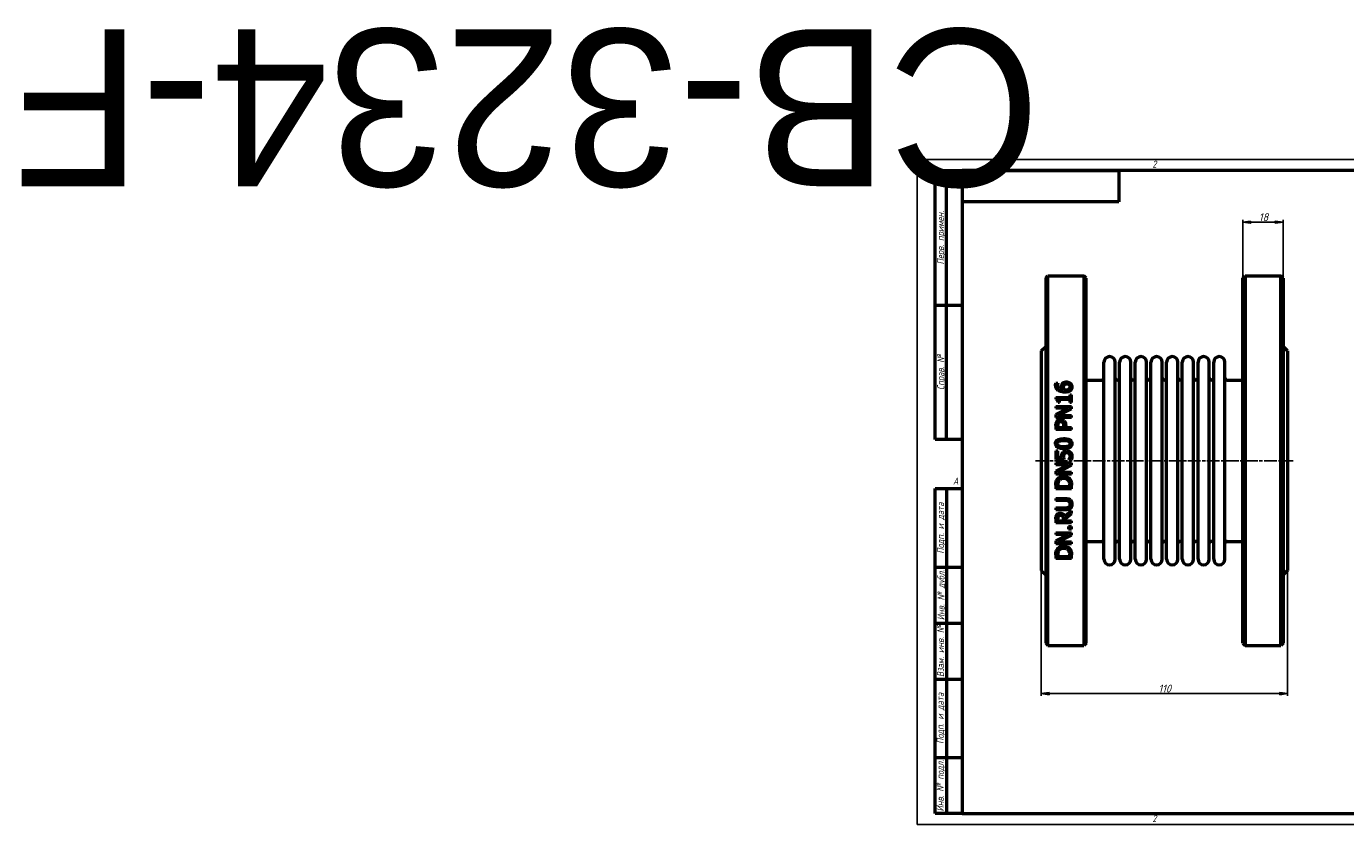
# Model space of a CAD drawing. Header units: millimetres. Extents: x -398 to 2682, y -69 to 356.
# Tile 1 of 4: x -398 to 191, y 0 to 356. Entities that reach past the tile are written whole.
import ezdxf
from ezdxf.enums import TextEntityAlignment as Align

# ---------------------------------------------------------------- set-up
doc = ezdxf.new("R2018")
doc.units = ezdxf.units.MM
doc.linetypes.add('CHAIN', pattern=[0.7087, 0.4724, -0.0591, 0.1181, -0.0591])
for name, color, linetype, lineweight in [('Видимый контур (ГОСТ)', 7, 'Continuous', 50), ('Кромка (ГОСТ)', 7, 'Continuous', 50), ('Обозначение (ГОСТ)', 7, 'Continuous', 25), ('Осевая линия (ГОСТ)', 7, 'Continuous', 25), ('Размер (ГОСТ)', 7, 'Continuous', 25), ('Эскизная геометрия (ГОСТ)', 7, 'Continuous', 50)]:
    doc.layers.add(name, color=color, linetype=linetype, lineweight=lineweight)
doc.styles.add('Альтернативный текст (ГОСТ)', font='arial.ttf', dxfattribs={"width": 0.8})
doc.styles.add('Обычный текст (ГОСТ)', font='GOST Common Italic.ttf')
doc.dimstyles.new('Обычный (ГОСТ)', dxfattribs={"dimtxt": 3.5, "dimasz": 3.5, "dimexe": 1, "dimexo": 0, "dimgap": 0.5, "dimtad": 1, "dimtxsty": 'Обычный текст (ГОСТ)', "dimblk": 'Filled-1', "dimcen": 0.09, "dimdle": 15, "dimclrd": 256, "dimclre": 256, "dimclrt": 256, "dimazin": 2, "dimtfac": 0.714286, "dimtdec": 3, "dimtmove": 0, "dimatfit": 3, "dimfxl": 1, "dimtolj": 1, "dimlwd": 25, "dimlwe": 25, "dimarcsym": 0})

# ---------------------------------------------------------------- blocks, each defined once
blk = doc.blocks.new('Рамки ГОСТ - Рамка')
at = {"layer": 'Кромка (ГОСТ)', "lineweight": 25}
for p, q in [((0, 0), (0, 297)), ((0, 297), (420, 297)), ((420, 297), (420, 0)), ((420, 0), (0, 0))]:
    blk.add_line(p, q, dxfattribs=at)
at = {"layer": 'Кромка (ГОСТ)'}
for p, q in [((210, 292), (210, 297)), ((415, 292), (20, 292)), ((20, 292), (20, 5)), ((415, 5), (415, 292)), ((20, 5), (415, 5)), ((210, 5), (210, 0))]:
    blk.add_line(p, q, dxfattribs=at)
at = {"layer": 'Кромка (ГОСТ)', "char_height": 3.17, "attachment_point": 1, "style": 'Альтернативный текст (ГОСТ)'}
for s, insert, width in [('\\fGOST Common|b0|i1;{\\H3.1700;2}', (105, 296.5), 5.2328), ('\\fGOST Common|b0|i1;{\\H3.1700;1}', (315.02, 296.44), 5.2327), ('\\fGOST Common|b0|i1;{\\H3.1700;A}', (16, 155), 5.1335), ('\\fGOST Common|b0|i1;{\\H3.1700;A}', (416, 148.5), 5.0704), ('\\fGOST Common|b0|i1;{\\H3.1700;2}', (104.99, 4.3), 5.2328), ('\\fGOST Common|b0|i1;{\\H3.1700;1}', (315, 4.14), 6.6287), ('\\fGOST Common|b0|i1;{\\H3.1700;Формат А3}', (370, 4.39), 25.2103)]:
    blk.add_mtext(s, dxfattribs=dict(at, insert=insert, width=width))
blk = doc.blocks.new('ГОСТ - Доп. графы 1')
at = {"layer": 'Эскизная геометрия (ГОСТ)'}
for p, q in [((-12, 0), (-12, 145)), ((-12, 145), (0, 145)), ((-7, 145), (-7, 0)), ((-12, 110), (-7, 110)), ((-7, 110), (0, 110)), ((-12, 85), (-7, 85)), ((-7, 85), (0, 85)), ((-12, 60), (-7, 60)), ((-7, 60), (0, 60)), ((-12, 25), (-7, 25)), ((-7, 25), (0, 25)), ((0, 0), (-12, 0))]:
    blk.add_line(p, q, dxfattribs=at)
at = {"layer": 'Обозначение (ГОСТ)', "char_height": 3.17, "attachment_point": 5, "rotation": 90, "style": 'Альтернативный текст (ГОСТ)'}
for s, insert, width in [('\\fGOST Common|b0|i1;{\\H3.1700;Подп. и дата}', (-9.37, 127.41), 34.7679), ('\\fGOST Common|b0|i1;{\\H3.1700;Инв. № дубл.}', (-8.95, 97.55), 24.8438), ('\\fGOST Common|b0|i1;{\\H3.1700;Взам. инв. №}', (-9.58, 72.53), 24.8669), ('\\fGOST Common|b0|i1;{\\H3.1700;Подп. и дата}', (-9.5, 42.47), 35.1486), ('\\fGOST Common|b0|i1;{\\H3.1700;Инв. № подл.}', (-9.5, 12.41), 24.9618)]:
    blk.add_mtext(s, dxfattribs=dict(at, insert=insert, width=width))
at = {"layer": 'Обозначение (ГОСТ)', "lineweight": 30, "flags": 17}
for tag, p in [('Подп._и_дата_2', (-3.53, 127.51)), ('Инв._номер_дубликата', (-3.41, 97.47)), ('Взамен_инв._номера', (-3.46, 72.53)), ('Подп._и_дата_1', (-3.42, 42.35)), ('ИНВЕНТАРНЫЙ_НОМЕР', (-3.33, 12.68))]:
    blk.add_attdef(tag, text='', height=3.17, rotation=90, dxfattribs=at).set_placement(p, align=Align.MIDDLE_CENTER)
blk = doc.blocks.new('ГОСТ - Доп. графы 2')
at = {"layer": 'Эскизная геометрия (ГОСТ)'}
for p, q in [((-12, 0), (-12, 120)), ((-12, 120), (0, 120)), ((-7, 0), (-7, 120)), ((-12, 60), (0, 60)), ((0, 0), (-12, 0))]:
    blk.add_line(p, q, dxfattribs=at)
at = {"layer": 'Обозначение (ГОСТ)', "char_height": 3.17, "attachment_point": 5, "rotation": 90, "style": 'Альтернативный текст (ГОСТ)'}
for s, insert, width in [('\\fGOST Common|b0|i1;{\\H3.1700;Перв. примен.}', (-9.19, 90.05), 60.0143), ('\\fGOST Common|b0|i1;{\\H3.1700;Справ. №}', (-9.1, 30), 59.9357)]:
    blk.add_mtext(s, dxfattribs=dict(at, insert=insert, width=width))
at = {"layer": 'Обозначение (ГОСТ)', "lineweight": 30, "flags": 17}
for tag, p in [('Первичная_применяемость', (-3.65, 90.03)), ('Справочный_номер', (-3.55, 30.02))]:
    blk.add_attdef(tag, text='', height=3.17, rotation=90, dxfattribs=at).set_placement(p, align=Align.MIDDLE_CENTER)
blk = doc.blocks.new('ГОСТ - Доп. графы 3')
at = {"layer": 'Эскизная геометрия (ГОСТ)'}
for p, q in [((0, 0), (70, 0)), ((70, 0), (70, -14)), ((70, -14), (0, -14))]:
    blk.add_line(p, q, dxfattribs=at)
at = {"layer": 'Обозначение (ГОСТ)', "lineweight": 30}
blk.add_attdef('ОБОЗНАЧЕНИЕ', text='', height=5, rotation=180, dxfattribs=at).set_placement((34.94, -6.97), align=Align.MIDDLE_CENTER)
blk = doc.blocks.new('Filled-1')
at = {"color": 0}
for p, q in [((0, 0), (-1, 0.14)), ((-1, 0.14), (-1, -0.14)), ((-1, 0), (0, 0)), ((-1, -0.14), (0, 0))]:
    blk.add_line(p, q, dxfattribs=at)
at = {"color": 0, "flags": 128}
blk.add_lwpolyline([(-1, -0.14), (0, 0), (-1, 0.14), (-1, -0.14)], dxfattribs=at)
at = {"color": 0}
blk.add_solid([(-1, -0.14), (0, 0), (-1, 0.14), (-1, -0.14)], dxfattribs=at)
blk = doc.blocks.new('*D9')
at = {"layer": 'Defpoints', "color": 0, "linetype": 'Continuous', "transparency": 16777216}
for p in [(55.35, 113.48), (165.35, 113.48), (165.35, 58.48)]:
    blk.add_point(p, dxfattribs=at)
at = {"layer": 'Размер (ГОСТ)', "linetype": 'Continuous', "lineweight": 25, "transparency": 16777216}
for p, q in [((55.35, 113.48), (55.35, 57.48)), ((165.35, 113.48), (165.35, 57.48)), ((58.85, 58.48), (161.85, 58.48))]:
    blk.add_line(p, q, dxfattribs=at)
at = {"layer": 'Размер (ГОСТ)', "linetype": 'Continuous', "lineweight": 25, "transparency": 16777216, "xscale": 3.5, "yscale": 3.5, "zscale": 3.5, "rotation": 180}
blk.add_blockref('Filled-1', (55.35, 58.48), dxfattribs=at)
at = {"layer": 'Размер (ГОСТ)', "linetype": 'Continuous', "lineweight": 25, "transparency": 16777216, "xscale": 3.5, "yscale": 3.5, "zscale": 3.5}
blk.add_blockref('Filled-1', (165.35, 58.48), dxfattribs=at)
at = {"layer": 'Размер (ГОСТ)', "linetype": 'Continuous', "lineweight": 25, "transparency": 16777216, "insert": (107.68, 62.48), "char_height": 3.5, "attachment_point": 1, "style": 'Обычный текст (ГОСТ)'}
blk.add_mtext('\\A1;110', dxfattribs=at)
blk = doc.blocks.new('*D14')
at = {"layer": 'Defpoints', "color": 0, "linetype": 'Continuous', "transparency": 16777216}
for p in [(163.35, 268.98), (145.35, 243.98), (163.35, 243.98)]:
    blk.add_point(p, dxfattribs=at)
at = {"layer": 'Размер (ГОСТ)', "linetype": 'Continuous', "lineweight": 25, "transparency": 16777216}
for p, q in [((145.35, 243.98), (145.35, 269.98)), ((148.85, 268.98), (159.85, 268.98)), ((163.35, 243.98), (163.35, 269.98))]:
    blk.add_line(p, q, dxfattribs=at)
at = {"layer": 'Размер (ГОСТ)', "linetype": 'Continuous', "lineweight": 25, "transparency": 16777216, "xscale": 3.5, "yscale": 3.5, "zscale": 3.5, "rotation": 180}
blk.add_blockref('Filled-1', (145.35, 268.98), dxfattribs=at)
at = {"layer": 'Размер (ГОСТ)', "linetype": 'Continuous', "lineweight": 25, "transparency": 16777216, "xscale": 3.5, "yscale": 3.5, "zscale": 3.5}
blk.add_blockref('Filled-1', (163.35, 268.98), dxfattribs=at)
at = {"layer": 'Размер (ГОСТ)', "linetype": 'Continuous', "lineweight": 25, "transparency": 16777216, "insert": (152.52, 272.98), "char_height": 3.5, "attachment_point": 1, "style": 'Обычный текст (ГОСТ)'}
blk.add_mtext('\\A1;18', dxfattribs=at)

msp = doc.modelspace()

# ---------------------------------------------------------------- linework, layer by layer
at = {"layer": 'Видимый контур (ГОСТ)'}
for p, q in [((57.349, 243.977), (58.349, 244.977)), ((57.349, 243.977), (57.349, 80.977)), ((58.349, 79.977), (58.349, 244.977)), ((58.349, 244.977), (74.349, 244.977)), ((74.349, 244.977), (74.349, 79.977)), ((75.349, 243.977), (74.349, 244.977)), ((75.349, 80.977), (75.349, 243.977)), ((145.349, 243.977), (146.349, 244.977)), ((145.349, 80.977), (145.349, 243.977)), ((146.349, 244.977), (162.349, 244.977)), ((146.349, 244.977), (146.349, 79.977)), ((162.349, 79.977), (162.349, 244.977)), ((163.349, 243.977), (162.349, 244.977)), ((163.349, 243.977), (163.349, 80.977)), ((55.349, 211.477), (57.349, 213.477)), ((165.349, 211.477), (163.349, 213.477)), ((55.349, 211.477), (55.349, 113.477)), ((83.349, 118.477), (83.349, 206.477)), ((88.349, 118.477), (88.349, 206.477)), ((90.349, 118.477), (90.349, 206.477)), ((95.349, 118.477), (95.349, 206.477)), ((97.349, 118.477), (97.349, 206.477)), ((102.349, 118.477), (102.349, 206.477)), ((104.349, 118.477), (104.349, 206.477)), ((109.349, 118.477), (109.349, 206.477)), ((111.349, 118.477), (111.349, 206.477)), ((116.349, 118.477), (116.349, 206.477)), ((118.349, 118.477), (118.349, 206.477)), ((123.349, 118.477), (123.349, 206.477)), ((125.349, 118.477), (125.349, 206.477)), ((130.349, 118.477), (130.349, 206.477)), ((132.349, 118.477), (132.349, 206.477)), ((137.349, 118.477), (137.349, 206.477)), ((165.349, 211.477), (165.349, 113.477)), ((61.867, 197.045), (62.769, 197.045)), ((62.769, 197.005), (62.769, 197.045)), ((75.349, 198.477), (82.349, 198.477)), ((138.349, 198.477), (145.349, 198.477)), ((61.878, 190.697), (61.878, 189.971)), ((61.878, 190.697), (68.186, 190.697)), ((63.495, 188.525), (62.854, 188.525)), ((63.495, 188.525), (63.495, 189.795)), ((68.186, 189.795), (63.495, 189.795)), ((68.186, 191.939), (68.186, 190.697)), ((68.186, 191.939), (68.901, 191.939)), ((68.186, 189.795), (68.186, 188.525)), ((68.901, 188.525), (68.186, 188.525)), ((68.901, 188.525), (68.901, 191.939)), ((61.901, 186.755), (68.901, 186.755)), ((61.901, 186.755), (61.901, 185.887)), ((67.443, 185.887), (61.901, 185.887)), ((67.443, 185.887), (61.901, 183.068)), ((61.901, 183.068), (61.901, 181.746)), ((62.865, 182.614), (68.901, 185.711)), ((62.865, 182.614), (68.901, 182.614)), ((68.901, 185.711), (68.901, 186.755)), ((68.901, 181.746), (68.901, 182.614)), ((68.901, 181.746), (61.901, 181.746)), ((61.901, 178.195), (61.901, 176.436)), ((62.707, 177.367), (62.707, 178.138)), ((62.707, 177.367), (65.498, 177.367)), ((65.498, 178.002), (65.498, 177.367)), ((66.292, 177.367), (66.292, 178.155)), ((66.292, 177.367), (68.901, 177.367)), ((68.901, 176.436), (68.901, 177.367)), ((68.901, 176.436), (61.901, 176.436)), ((61.901, 166.929), (61.901, 163.089)), ((61.901, 166.929), (62.724, 166.929)), ((62.724, 163.991), (62.724, 166.929)), ((65.509, 163.089), (61.901, 163.089)), ((61.901, 161.506), (68.901, 161.506)), ((61.901, 161.506), (61.901, 160.638)), ((67.443, 160.638), (61.901, 160.638)), ((67.443, 160.638), (61.901, 157.819)), ((62.724, 163.991), (64.59, 163.991)), ((62.865, 157.365), (68.901, 160.462)), ((67.659, 162.867), (67.659, 162.799)), ((68.652, 162.799), (67.659, 162.799)), ((68.901, 160.462), (68.901, 161.506)), ((61.901, 157.819), (61.901, 156.497)), ((68.901, 156.497), (61.901, 156.497)), ((62.865, 157.365), (68.901, 157.365)), ((68.901, 156.497), (68.901, 157.365)), ((61.901, 151.562), (61.901, 149.968)), ((68.901, 149.968), (61.901, 149.968)), ((62.707, 150.898), (62.707, 151.607)), ((62.707, 150.898), (68.096, 150.898)), ((68.096, 151.607), (68.096, 150.898)), ((68.901, 149.968), (68.901, 151.579)), ((61.901, 145.628), (61.901, 144.698)), ((61.901, 145.628), (66.269, 145.628)), ((66.292, 144.698), (61.901, 144.698)), ((61.901, 141.493), (66.269, 141.493)), ((61.901, 141.493), (61.901, 140.563)), ((66.269, 140.563), (61.901, 140.563)), ((61.901, 136.478), (61.901, 134.674)), ((62.707, 135.605), (62.707, 136.529)), ((62.707, 135.605), (65.339, 135.605)), ((65.339, 136.422), (65.339, 135.605)), ((68.901, 140.092), (65.855, 137.602)), ((66.116, 136.671), (68.901, 138.884)), ((66.116, 135.605), (66.116, 136.671)), ((66.116, 135.605), (68.901, 135.605)), ((68.901, 138.884), (68.901, 140.092)), ((68.901, 134.674), (68.901, 135.605)), ((68.901, 134.674), (61.901, 134.674)), ((61.901, 130.341), (61.901, 129.473)), ((61.901, 130.341), (68.901, 130.341)), ((67.562, 133.063), (67.562, 131.94)), ((67.562, 133.063), (68.901, 133.063)), ((68.901, 131.94), (67.562, 131.94)), ((68.901, 131.94), (68.901, 133.063)), ((68.901, 129.297), (68.901, 130.341)), ((67.443, 129.473), (61.901, 126.653)), ((67.443, 129.473), (61.901, 129.473)), ((61.901, 126.653), (61.901, 125.332)), ((68.901, 125.332), (61.901, 125.332)), ((62.865, 126.2), (68.901, 129.297)), ((62.865, 126.2), (68.901, 126.2)), ((68.901, 125.332), (68.901, 126.2)), ((75.349, 126.477), (82.349, 126.477)), ((138.349, 126.477), (145.349, 126.477)), ((61.901, 120.397), (61.901, 118.803)), ((68.901, 118.803), (61.901, 118.803)), ((62.707, 119.733), (62.707, 120.442)), ((62.707, 119.733), (68.096, 119.733)), ((68.096, 120.442), (68.096, 119.733)), ((68.901, 118.803), (68.901, 120.414)), ((55.349, 113.477), (57.349, 111.477)), ((165.349, 113.477), (163.349, 111.477)), ((57.349, 80.977), (58.349, 79.977)), ((58.349, 79.977), (74.349, 79.977)), ((75.349, 80.977), (74.349, 79.977)), ((145.349, 80.977), (146.349, 79.977)), ((146.349, 79.977), (162.349, 79.977)), ((163.349, 80.977), (162.349, 79.977))]:
    msp.add_line(p, q, dxfattribs=at)
for centre, radius, start, end in [((85.849, 206.477), 2.5, 0, 180), ((92.849, 206.477), 2.5, 0, 180), ((99.849, 206.477), 2.5, 0, 180), ((106.849, 206.477), 2.5, 0, 180), ((113.849, 206.477), 2.5, 0, 180), ((120.849, 206.477), 2.5, 0, 180), ((127.849, 206.477), 2.5, 0, 180), ((134.849, 206.477), 2.5, 0, 180), ((82.349, 199.477), 1, 270, 0), ((89.349, 199.477), 1, 180, 0), ((96.349, 199.477), 1, 180, 0), ((103.349, 199.477), 1, 180, 0), ((110.349, 199.477), 1, 180, 0), ((117.349, 199.477), 1, 180, 0), ((124.349, 199.477), 1, 180, 0), ((131.349, 199.477), 1, 180, 0), ((138.349, 199.477), 1, 180, 270), ((82.349, 125.477), 1, 0, 90), ((89.349, 125.477), 1, 0, 180), ((96.349, 125.477), 1, 0, 180), ((103.349, 125.477), 1, 0, 180), ((110.349, 125.477), 1, 0, 180), ((117.349, 125.477), 1, 0, 180), ((124.349, 125.477), 1, 0, 180), ((131.349, 125.477), 1, 0, 180), ((138.349, 125.477), 1, 90, 180), ((85.849, 118.477), 2.5, 180, 0), ((92.849, 118.477), 2.5, 180, 0), ((99.849, 118.477), 2.5, 180, 0), ((106.849, 118.477), 2.5, 180, 0), ((113.849, 118.477), 2.5, 180, 0), ((120.849, 118.477), 2.5, 180, 0), ((127.849, 118.477), 2.5, 180, 0), ((134.849, 118.477), 2.5, 180, 0)]:
    msp.add_arc(centre, radius, start, end, dxfattribs=at)
for points, knots in [([(61.771, 196.251), (61.771, 196.336), (61.773, 196.421), (61.783, 196.585), (61.79, 196.674), (61.815, 196.852), (61.836, 196.951), (61.867, 197.045)], [0, 0, 0, 0, 0.027960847, 0.027960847, 0.053965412, 0.053965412, 0.085034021, 0.085034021, 0.085034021, 0.085034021]), ([(62.899, 193.88), (62.639, 194.065), (62.424, 194.288), (62.131, 194.724), (62.008, 194.949), (61.812, 195.567), (61.771, 195.91), (61.771, 196.251)], [0, 0, 0, 0, 0.09864312, 0.09864312, 0.16669456, 0.16669456, 0.24421899, 0.24421899, 0.24421899, 0.24421899]), ([(62.769, 197.005), (62.727, 196.925), (62.694, 196.826), (62.61, 196.534), (62.582, 196.341), (62.582, 196.126)], [0, 0, 0, 0, 0.0292762, 0.0292762, 0.1001557, 0.1001557, 0.1001557, 0.1001557]), ([(62.582, 196.126), (62.582, 195.863), (62.622, 195.6), (62.812, 195.134), (62.943, 194.94), (63.257, 194.63), (63.469, 194.465), (64.15, 194.185), (64.539, 194.112), (64.919, 194.078)], [0, 0, 0, 0, 0.08649162, 0.08649162, 0.16261061, 0.16261061, 0.2247219, 0.2247219, 0.29003513, 0.29003513, 0.29003513, 0.29003513]), ([(64.431, 195.536), (64.431, 195.667), (64.437, 195.8), (64.461, 195.996), (64.471, 196.062), (64.513, 196.271), (64.552, 196.386), (64.672, 196.64), (64.755, 196.77), (64.845, 196.892)], [0, 0, 0, 0, 0.04303303, 0.04303303, 0.06463435, 0.06463435, 0.11288817, 0.11288817, 0.16760017, 0.16760017, 0.16760017, 0.16760017]), ([(64.919, 194.078), (64.824, 194.215), (64.74, 194.357), (64.565, 194.719), (64.521, 194.878), (64.453, 195.13), (64.431, 195.333), (64.431, 195.536)], [0, 0, 0, 0, 0.05276686, 0.05276686, 0.12880006, 0.12880006, 0.4102001, 0.4102001, 0.4102001, 0.4102001]), ([(64.845, 196.892), (64.939, 197.017), (65.048, 197.13), (65.339, 197.356), (65.501, 197.433), (65.792, 197.547), (65.964, 197.59), (66.303, 197.641), (66.468, 197.652), (66.632, 197.652)], [0, 0, 0, 0, 0.04995501, 0.04995501, 0.11507053, 0.11507053, 0.19932721, 0.19932721, 0.27682679, 0.27682679, 0.27682679, 0.27682679]), ([(65.452, 196.222), (65.386, 196.138), (65.334, 196.047), (65.224, 195.746), (65.208, 195.502), (65.208, 195.326)], [0, 0, 0, 0, 0.03415089, 0.03415089, 0.10407982, 0.10407982, 0.10407982, 0.10407982]), ([(65.208, 195.326), (65.208, 195.204), (65.218, 195.083), (65.262, 194.837), (65.295, 194.718), (65.404, 194.417), (65.491, 194.244), (65.594, 194.078)], [0, 0, 0, 0, 0.03978407, 0.03978407, 0.0813518, 0.0813518, 0.14398896, 0.14398896, 0.14398896, 0.14398896]), ([(66.672, 196.699), (66.501, 196.699), (66.325, 196.685), (66.003, 196.614), (65.883, 196.564), (65.653, 196.431), (65.544, 196.335), (65.452, 196.222)], [0, 0, 0, 0, 0.0511748, 0.0511748, 0.09945384, 0.09945384, 0.16249585, 0.16249585, 0.16249585, 0.16249585]), ([(66.036, 194.061), (66.279, 194.061), (66.533, 194.073), (67.216, 194.17), (67.466, 194.288), (67.726, 194.433), (67.811, 194.491), (67.886, 194.56)], [0, 0, 0, 0, 0.07265643, 0.07265643, 0.20698041, 0.20698041, 0.27822505, 0.27822505, 0.27822505, 0.27822505]), ([(66.632, 197.652), (66.815, 197.652), (66.996, 197.636), (67.542, 197.533), (67.811, 197.403), (68.137, 197.212), (68.271, 197.111), (68.391, 196.994)], [0, 0, 0, 0, 0.05476047, 0.05476047, 0.16721504, 0.16721504, 0.26017436, 0.26017436, 0.26017436, 0.26017436]), ([(68.283, 195.434), (68.283, 195.608), (68.254, 195.78), (68.123, 196.083), (68.033, 196.208), (67.835, 196.393), (67.711, 196.489), (67.383, 196.616), (67.244, 196.649), (66.962, 196.69), (66.816, 196.699), (66.672, 196.699)], [0, 0, 0, 0, 0.05694625, 0.05694625, 0.10698023, 0.10698023, 0.14216706, 0.14216706, 0.16539546, 0.16539546, 0.1889981, 0.1889981, 0.1889981, 0.1889981]), ([(67.886, 194.56), (67.976, 194.642), (68.058, 194.732), (68.148, 194.874), (68.202, 194.967), (68.269, 195.216), (68.283, 195.324), (68.283, 195.434)], [0, 0, 0, 0, 0.037950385, 0.037950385, 0.053412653, 0.053412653, 0.064984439, 0.064984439, 0.064984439, 0.064984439]), ([(68.391, 196.994), (68.528, 196.861), (68.647, 196.715), (68.81, 196.448), (68.89, 196.297), (69.019, 195.881), (69.049, 195.656), (69.049, 195.428)], [0, 0, 0, 0, 0.06028921, 0.06028921, 0.10059016, 0.10059016, 0.14496015, 0.14496015, 0.14496015, 0.14496015]), ([(69.049, 195.428), (69.049, 195.274), (69.036, 195.119), (68.978, 194.818), (68.935, 194.672), (68.824, 194.415), (68.761, 194.303), (68.607, 194.084), (68.516, 193.98), (68.413, 193.885)], [0, 0, 0, 0, 0.05052247, 0.05052247, 0.09995834, 0.09995834, 0.14170447, 0.14170447, 0.18574745, 0.18574745, 0.18574745, 0.18574745]), ([(62.854, 188.525), (62.854, 188.726), (62.842, 188.942), (62.758, 189.391), (62.687, 189.531), (62.583, 189.687), (62.519, 189.75), (62.37, 189.85), (62.289, 189.885), (62.1, 189.944), (61.989, 189.962), (61.878, 189.971)], [0, 0, 0, 0, 0.0637247, 0.0637247, 0.14432295, 0.14432295, 0.22032781, 0.22032781, 0.29152239, 0.29152239, 0.38045171, 0.38045171, 0.38045171, 0.38045171]), ([(65.827, 193.114), (65.488, 193.114), (65.146, 193.133), (64.241, 193.257), (63.858, 193.388), (63.376, 193.582), (63.127, 193.716), (62.899, 193.88)], [0, 0, 0, 0, 0.10163687, 0.10163687, 0.27455853, 0.27455853, 0.48517293, 0.48517293, 0.48517293, 0.48517293]), ([(65.594, 194.078), (65.66, 194.074), (65.726, 194.071), (65.818, 194.065), (65.898, 194.061), (66.036, 194.061)], [0, 0, 0, 0, 0.01974435, 0.01974435, 0.027712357, 0.027712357, 0.027712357, 0.027712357]), ([(68.413, 193.885), (68.279, 193.757), (68.125, 193.648), (67.72, 193.425), (67.483, 193.343), (67.086, 193.225), (66.83, 193.18), (66.329, 193.125), (66.076, 193.114), (65.827, 193.114)], [0, 0, 0, 0, 0.05804265, 0.05804265, 0.14136982, 0.14136982, 0.27252166, 0.27252166, 0.40093436, 0.40093436, 0.40093436, 0.40093436]), ([(61.901, 178.195), (61.901, 178.391), (61.909, 178.592), (61.949, 178.999), (61.981, 179.18), (62.09, 179.585), (62.192, 179.817), (62.338, 180.027)], [0, 0, 0, 0, 0.06009288, 0.06009288, 0.1249823, 0.1249823, 0.22594483, 0.22594483, 0.22594483, 0.22594483]), ([(62.338, 180.027), (62.429, 180.161), (62.535, 180.283), (62.804, 180.521), (62.96, 180.617), (63.243, 180.748), (63.396, 180.794), (63.704, 180.849), (63.858, 180.861), (64.011, 180.861)], [0, 0, 0, 0, 0.04937881, 0.04937881, 0.10898825, 0.10898825, 0.17139174, 0.17139174, 0.23100055, 0.23100055, 0.23100055, 0.23100055]), ([(62.973, 179.386), (62.895, 179.268), (62.838, 179.14), (62.763, 178.879), (62.707, 178.628), (62.707, 178.138)], [0, 0, 0, 0, 0.043067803, 0.043067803, 0.082908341, 0.082908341, 0.082908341, 0.082908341]), ([(64.04, 179.891), (63.858, 179.891), (63.675, 179.868), (63.389, 179.763), (63.283, 179.705), (63.104, 179.557), (63.033, 179.476), (62.973, 179.386)], [0, 0, 0, 0, 0.05441151, 0.05441151, 0.09153968, 0.09153968, 0.12434558, 0.12434558, 0.12434558, 0.12434558]), ([(64.011, 180.861), (64.216, 180.861), (64.418, 180.836), (64.778, 180.741), (64.936, 180.68), (65.262, 180.51), (65.424, 180.392), (65.566, 180.248)], [0, 0, 0, 0, 0.06148903, 0.06148903, 0.11172072, 0.11172072, 0.17376212, 0.17376212, 0.17376212, 0.17376212]), ([(65.078, 179.494), (65.002, 179.569), (64.919, 179.637), (64.713, 179.766), (64.594, 179.814), (64.324, 179.878), (64.181, 179.891), (64.04, 179.891)], [0, 0, 0, 0, 0.03237996, 0.03237996, 0.07336722, 0.07336722, 0.11548108, 0.11548108, 0.11548108, 0.11548108]), ([(65.498, 178.002), (65.498, 178.177), (65.491, 178.36), (65.459, 178.667), (65.435, 178.836), (65.355, 179.086), (65.316, 179.177), (65.213, 179.347), (65.151, 179.424), (65.078, 179.494)], [0, 0, 0, 0, 0.05353837, 0.05353837, 0.09434228, 0.09434228, 0.11891898, 0.11891898, 0.14372102, 0.14372102, 0.14372102, 0.14372102]), ([(65.566, 180.248), (65.737, 180.074), (65.878, 179.879), (66.124, 179.4), (66.183, 179.168), (66.272, 178.738), (66.292, 178.441), (66.292, 178.155)], [0, 0, 0, 0, 0.07414991, 0.07414991, 0.16427595, 0.16427595, 0.33218062, 0.33218062, 0.33218062, 0.33218062]), ([(61.759, 170.1), (61.759, 170.38), (61.8, 170.66), (61.987, 171.132), (62.109, 171.32), (62.411, 171.628), (62.61, 171.782), (63.275, 172.091), (63.694, 172.191), (64.523, 172.312), (64.97, 172.335), (65.401, 172.335)], [0, 0, 0, 0, 0.08442218, 0.08442218, 0.15313212, 0.15313212, 0.21413341, 0.21413341, 0.29005647, 0.29005647, 0.37058758, 0.37058758, 0.37058758, 0.37058758]), ([(63.263, 171.127), (63.104, 171.064), (62.953, 170.978), (62.712, 170.748), (62.654, 170.64), (62.593, 170.501), (62.572, 170.426), (62.543, 170.267), (62.536, 170.183), (62.536, 170.1)], [0, 0, 0, 0, 0.05120487, 0.05120487, 0.10033343, 0.10033343, 0.15198253, 0.15198253, 0.20733504, 0.20733504, 0.20733504, 0.20733504]), ([(65.401, 171.382), (64.997, 171.382), (64.558, 171.369), (63.975, 171.307), (63.6, 171.261), (63.263, 171.127)], [0, 0, 0, 0, 0.12126519, 0.12126519, 0.17536875, 0.17536875, 0.17536875, 0.17536875]), ([(65.401, 172.335), (65.98, 172.335), (66.613, 172.296), (67.418, 172.113), (67.66, 172.039), (68.096, 171.841), (68.348, 171.695), (68.711, 171.307), (68.825, 171.126), (69.008, 170.661), (69.049, 170.381), (69.049, 170.1)], [0, 0, 0, 0, 0.17353036, 0.17353036, 0.24711116, 0.24711116, 0.31684792, 0.31684792, 0.36532794, 0.36532794, 0.42788191, 0.42788191, 0.42788191, 0.42788191]), ([(67.534, 171.132), (67.305, 171.222), (67.042, 171.276), (66.521, 171.345), (66.074, 171.382), (65.401, 171.382)], [0, 0, 0, 0, 0.07385959, 0.07385959, 0.1581913, 0.1581913, 0.1581913, 0.1581913]), ([(68.271, 170.1), (68.271, 170.256), (68.249, 170.413), (68.153, 170.642), (68.094, 170.748), (67.927, 170.913), (67.861, 170.963), (67.709, 171.057), (67.623, 171.098), (67.534, 171.132)], [0, 0, 0, 0, 0.04713589, 0.04713589, 0.07475856, 0.07475856, 0.09008054, 0.09008054, 0.10750087, 0.10750087, 0.10750087, 0.10750087]), ([(65.407, 167.859), (64.53, 167.859), (63.713, 167.947), (62.828, 168.285), (62.557, 168.426), (62.168, 168.793), (62.042, 168.966), (61.879, 169.311), (61.831, 169.467), (61.772, 169.783), (61.759, 169.942), (61.759, 170.1)], [0, 0, 0, 0, 0.26300665, 0.26300665, 0.37166015, 0.37166015, 0.44649069, 0.44649069, 0.50276957, 0.50276957, 0.55715709, 0.55715709, 0.55715709, 0.55715709]), ([(62.536, 170.1), (62.536, 169.943), (62.559, 169.785), (62.652, 169.558), (62.71, 169.451), (62.879, 169.282), (62.945, 169.231), (63.098, 169.134), (63.185, 169.092), (63.274, 169.056)], [0, 0, 0, 0, 0.04720121, 0.04720121, 0.07406165, 0.07406165, 0.08880124, 0.08880124, 0.10551845, 0.10551845, 0.10551845, 0.10551845]), ([(63.274, 169.056), (63.522, 168.958), (63.808, 168.904), (64.256, 168.853), (64.694, 168.812), (65.407, 168.812)], [0, 0, 0, 0, 0.08003369, 0.08003369, 0.13577331, 0.13577331, 0.13577331, 0.13577331]), ([(64.55, 164.626), (64.55, 164.894), (64.567, 165.185), (64.643, 165.571), (64.679, 165.705), (64.814, 165.999), (64.895, 166.128), (64.987, 166.248)], [0, 0, 0, 0, 0.0805732, 0.0805732, 0.11786362, 0.11786362, 0.15104861, 0.15104861, 0.15104861, 0.15104861]), ([(64.987, 166.248), (65.128, 166.435), (65.299, 166.588), (65.682, 166.811), (65.848, 166.866), (66.216, 166.951), (66.452, 166.969), (66.677, 166.969)], [0, 0, 0, 0, 0.07018851, 0.07018851, 0.1331557, 0.1331557, 0.22690547, 0.22690547, 0.22690547, 0.22690547]), ([(65.662, 165.619), (65.573, 165.518), (65.507, 165.402), (65.373, 165.047), (65.339, 164.755), (65.339, 164.473)], [0, 0, 0, 0, 0.04038618, 0.04038618, 0.11379845, 0.11379845, 0.11379845, 0.11379845]), ([(69.049, 170.1), (69.049, 169.824), (69.01, 169.547), (68.83, 169.077), (68.711, 168.888), (68.396, 168.556), (68.193, 168.409), (67.591, 168.122), (67.209, 168.024), (66.375, 167.886), (65.878, 167.859), (65.407, 167.859)], [0, 0, 0, 0, 0.08324715, 0.08324715, 0.15153527, 0.15153527, 0.22073147, 0.22073147, 0.30904989, 0.30904989, 0.42075697, 0.42075697, 0.42075697, 0.42075697]), ([(65.407, 168.812), (65.796, 168.812), (66.246, 168.822), (66.793, 168.872), (67.148, 168.91), (67.517, 169.051)], [0, 0, 0, 0, 0.11674553, 0.11674553, 0.16376825, 0.16376825, 0.16376825, 0.16376825]), ([(66.672, 166.016), (66.458, 166.016), (66.245, 165.991), (66.02, 165.898), (65.936, 165.859), (65.776, 165.741), (65.716, 165.684), (65.662, 165.619)], [0, 0, 0, 0, 0.06417701, 0.06417701, 0.082022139, 0.082022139, 0.095158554, 0.095158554, 0.095158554, 0.095158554]), ([(67.812, 165.658), (67.674, 165.774), (67.518, 165.858), (67.226, 165.959), (67.013, 166.016), (66.672, 166.016)], [0, 0, 0, 0, 0.053912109, 0.053912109, 0.092911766, 0.092911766, 0.092911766, 0.092911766]), ([(66.677, 166.969), (66.996, 166.969), (67.308, 166.92), (67.83, 166.726), (68.105, 166.589), (68.362, 166.35)], [0, 0, 0, 0, 0.09551904, 0.09551904, 0.16715121, 0.16715121, 0.16715121, 0.16715121]), ([(67.517, 169.051), (67.679, 169.111), (67.833, 169.196), (68.089, 169.432), (68.148, 169.545), (68.21, 169.68), (68.234, 169.759), (68.265, 169.926), (68.271, 170.013), (68.271, 170.1)], [0, 0, 0, 0, 0.05203887, 0.05203887, 0.10457261, 0.10457261, 0.17097159, 0.17097159, 0.24089339, 0.24089339, 0.24089339, 0.24089339]), ([(68.237, 164.649), (68.237, 164.828), (68.207, 165.002), (68.122, 165.236), (68.083, 165.33), (67.955, 165.518), (67.888, 165.592), (67.812, 165.658)], [0, 0, 0, 0, 0.053859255, 0.053859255, 0.074688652, 0.074688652, 0.091390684, 0.091390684, 0.091390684, 0.091390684]), ([(68.362, 166.35), (68.548, 166.178), (68.694, 165.974), (68.837, 165.68), (68.876, 165.594), (69.008, 165.218), (69.049, 164.926), (69.049, 164.632)], [0, 0, 0, 0, 0.07613045, 0.07613045, 0.09816506, 0.09816506, 0.16036362, 0.16036362, 0.16036362, 0.16036362]), ([(64.59, 163.991), (64.575, 164.1), (64.565, 164.21), (64.557, 164.367), (64.55, 164.49), (64.55, 164.626)], [0, 0, 0, 0, 0.033203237, 0.033203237, 0.047067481, 0.047067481, 0.047067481, 0.047067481]), ([(65.339, 164.473), (65.339, 164.234), (65.356, 163.996), (65.407, 163.642), (65.456, 163.332), (65.509, 163.089)], [0, 0, 0, 0, 0.07168381, 0.07168381, 0.10725722, 0.10725722, 0.10725722, 0.10725722]), ([(67.659, 162.867), (67.721, 162.951), (67.785, 163.067), (67.882, 163.259), (67.952, 163.403), (68.033, 163.622)], [0, 0, 0, 0, 0.031312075, 0.031312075, 0.054971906, 0.054971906, 0.054971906, 0.054971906]), ([(68.033, 163.622), (68.089, 163.784), (68.142, 163.954), (68.199, 164.195), (68.237, 164.367), (68.237, 164.649)], [0, 0, 0, 0, 0.05139179, 0.05139179, 0.074238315, 0.074238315, 0.074238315, 0.074238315]), ([(69.049, 164.632), (69.049, 164.339), (69.02, 164.049), (68.918, 163.537), (68.827, 163.155), (68.652, 162.799)], [0, 0, 0, 0, 0.08789622, 0.08789622, 0.1564303, 0.1564303, 0.1564303, 0.1564303]), ([(61.901, 151.562), (61.901, 151.865), (61.912, 152.186), (61.978, 152.832), (62.029, 153.052), (62.169, 153.526), (62.289, 153.813), (62.457, 154.069)], [0, 0, 0, 0, 0.09174614, 0.09174614, 0.19589345, 0.19589345, 0.36394623, 0.36394623, 0.36394623, 0.36394623]), ([(62.457, 154.069), (62.616, 154.309), (62.805, 154.523), (63.195, 154.852), (63.492, 155.074), (64.159, 155.328), (64.397, 155.389), (64.893, 155.47), (65.15, 155.487), (65.407, 155.487)], [0, 0, 0, 0, 0.08671095, 0.08671095, 0.15315721, 0.15315721, 0.18795774, 0.18795774, 0.22434013, 0.22434013, 0.22434013, 0.22434013]), ([(63.126, 153.456), (63.012, 153.262), (62.921, 153.057), (62.784, 152.61), (62.707, 152.25), (62.707, 151.607)], [0, 0, 0, 0, 0.06804646, 0.06804646, 0.14105682, 0.14105682, 0.14105682, 0.14105682]), ([(65.395, 154.517), (64.995, 154.517), (64.584, 154.468), (63.986, 154.247), (63.779, 154.136), (63.406, 153.839), (63.251, 153.66), (63.126, 153.456)], [0, 0, 0, 0, 0.12026544, 0.12026544, 0.19115123, 0.19115123, 0.26304003, 0.26304003, 0.26304003, 0.26304003]), ([(67.63, 153.542), (67.514, 153.715), (67.374, 153.868), (66.926, 154.225), (66.633, 154.333), (66.102, 154.484), (65.742, 154.517), (65.395, 154.517)], [0, 0, 0, 0, 0.06298453, 0.06298453, 0.17216129, 0.17216129, 0.35603394, 0.35603394, 0.35603394, 0.35603394]), ([(65.407, 155.487), (65.85, 155.487), (66.286, 155.425), (67.105, 155.143), (67.405, 154.96), (67.895, 154.608), (68.142, 154.356), (68.34, 154.058)], [0, 0, 0, 0, 0.13288292, 0.13288292, 0.25984956, 0.25984956, 0.44566851, 0.44566851, 0.44566851, 0.44566851]), ([(68.096, 151.607), (68.096, 151.812), (68.087, 152.019), (68.052, 152.376), (68.024, 152.612), (67.889, 153.097), (67.78, 153.329), (67.63, 153.542)], [0, 0, 0, 0, 0.061872, 0.061872, 0.10824389, 0.10824389, 0.15761771, 0.15761771, 0.15761771, 0.15761771]), ([(68.34, 154.058), (68.499, 153.804), (68.63, 153.533), (68.786, 153.026), (68.901, 152.564), (68.901, 151.579)], [0, 0, 0, 0, 0.09038772, 0.09038772, 0.16002286, 0.16002286, 0.16002286, 0.16002286]), ([(66.269, 145.628), (66.624, 145.628), (66.999, 145.602), (67.581, 145.473), (67.76, 145.407), (68.101, 145.228), (68.261, 145.106), (68.402, 144.959)], [0, 0, 0, 0, 0.10664684, 0.10664684, 0.17892946, 0.17892946, 0.26133363, 0.26133363, 0.26133363, 0.26133363]), ([(66.269, 141.493), (66.528, 141.493), (66.821, 141.506), (67.134, 141.564), (67.245, 141.587), (67.484, 141.679), (67.586, 141.731), (67.681, 141.794)], [0, 0, 0, 0, 0.07766551, 0.07766551, 0.09523604, 0.09523604, 0.10954503, 0.10954503, 0.10954503, 0.10954503]), ([(67.681, 144.397), (67.578, 144.466), (67.468, 144.521), (67.241, 144.604), (67.113, 144.637), (66.72, 144.689), (66.5, 144.698), (66.292, 144.698)], [0, 0, 0, 0, 0.03750588, 0.03750588, 0.07258912, 0.07258912, 0.11144582, 0.11144582, 0.11144582, 0.11144582]), ([(68.254, 143.093), (68.254, 143.235), (68.243, 143.379), (68.184, 143.683), (68.136, 143.819), (68.038, 144.023), (67.984, 144.109), (67.849, 144.268), (67.771, 144.338), (67.681, 144.397)], [0, 0, 0, 0, 0.04403994, 0.04403994, 0.09562713, 0.09562713, 0.13764278, 0.13764278, 0.1812334, 0.1812334, 0.1812334, 0.1812334]), ([(67.681, 141.794), (67.807, 141.876), (67.911, 141.978), (68.068, 142.205), (68.139, 142.341), (68.237, 142.71), (68.254, 142.904), (68.254, 143.093)], [0, 0, 0, 0, 0.04539739, 0.04539739, 0.08461938, 0.08461938, 0.12322647, 0.12322647, 0.12322647, 0.12322647]), ([(68.402, 144.959), (68.564, 144.794), (68.697, 144.608), (68.898, 144.195), (68.954, 143.996), (69.033, 143.576), (69.049, 143.33), (69.049, 143.093)], [0, 0, 0, 0, 0.07039936, 0.07039936, 0.14046262, 0.14046262, 0.22889869, 0.22889869, 0.22889869, 0.22889869]), ([(69.049, 143.093), (69.049, 142.895), (69.036, 142.695), (68.973, 142.287), (68.924, 142.11), (68.814, 141.821), (68.751, 141.694), (68.596, 141.449), (68.506, 141.336), (68.402, 141.232)], [0, 0, 0, 0, 0.06100863, 0.06100863, 0.12762438, 0.12762438, 0.18482673, 0.18482673, 0.24307139, 0.24307139, 0.24307139, 0.24307139]), ([(61.901, 136.478), (61.901, 136.668), (61.906, 136.863), (61.932, 137.246), (61.953, 137.419), (62.026, 137.799), (62.126, 138.038), (62.27, 138.26)], [0, 0, 0, 0, 0.05980505, 0.05980505, 0.12097126, 0.12097126, 0.24721174, 0.24721174, 0.24721174, 0.24721174]), ([(62.27, 138.26), (62.35, 138.384), (62.444, 138.498), (62.714, 138.751), (62.862, 138.833), (63.059, 138.936), (63.206, 138.984), (63.503, 139.042), (63.653, 139.054), (63.801, 139.054)], [0, 0, 0, 0, 0.04579941, 0.04579941, 0.11339014, 0.11339014, 0.26363387, 0.26363387, 0.40786066, 0.40786066, 0.40786066, 0.40786066]), ([(62.945, 137.641), (62.876, 137.537), (62.827, 137.424), (62.757, 137.188), (62.707, 136.961), (62.707, 136.529)], [0, 0, 0, 0, 0.03864747, 0.03864747, 0.077365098, 0.077365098, 0.077365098, 0.077365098]), ([(63.875, 138.084), (63.729, 138.084), (63.584, 138.065), (63.314, 137.976), (63.226, 137.92), (63.084, 137.817), (63.008, 137.734), (62.945, 137.641)], [0, 0, 0, 0, 0.04372244, 0.04372244, 0.08584766, 0.08584766, 0.16317471, 0.16317471, 0.16317471, 0.16317471]), ([(63.801, 139.054), (64.04, 139.054), (64.277, 139.025), (64.801, 138.866), (65.007, 138.729), (65.322, 138.473), (65.467, 138.311), (65.699, 137.963), (65.786, 137.786), (65.855, 137.602)], [0, 0, 0, 0, 0.07145891, 0.07145891, 0.16492062, 0.16492062, 0.27735601, 0.27735601, 0.3796541, 0.3796541, 0.3796541, 0.3796541]), ([(64.976, 137.687), (64.907, 137.759), (64.831, 137.822), (64.636, 137.943), (64.519, 137.99), (64.227, 138.067), (64.049, 138.084), (63.875, 138.084)], [0, 0, 0, 0, 0.03063253, 0.03063253, 0.06957797, 0.06957797, 0.1221499, 0.1221499, 0.1221499, 0.1221499]), ([(65.339, 136.422), (65.339, 136.552), (65.333, 136.685), (65.304, 136.968), (65.28, 137.103), (65.232, 137.285), (65.198, 137.372), (65.104, 137.539), (65.045, 137.617), (64.976, 137.687)], [0, 0, 0, 0, 0.04136932, 0.04136932, 0.08989468, 0.08989468, 0.13810348, 0.13810348, 0.18778686, 0.18778686, 0.18778686, 0.18778686]), ([(68.402, 141.232), (68.277, 141.105), (68.137, 140.996), (67.777, 140.788), (67.584, 140.725), (67.24, 140.638), (67.05, 140.608), (66.667, 140.57), (66.466, 140.563), (66.269, 140.563)], [0, 0, 0, 0, 0.05447767, 0.05447767, 0.1256639, 0.1256639, 0.20610519, 0.20610519, 0.29034559, 0.29034559, 0.29034559, 0.29034559]), ([(62.457, 122.904), (62.596, 123.113), (62.76, 123.306), (63.22, 123.721), (63.48, 123.869), (63.946, 124.099), (64.249, 124.193), (64.842, 124.301), (65.125, 124.322), (65.407, 124.322)], [0, 0, 0, 0, 0.08265522, 0.08265522, 0.197441, 0.197441, 0.37488124, 0.37488124, 0.52940823, 0.52940823, 0.52940823, 0.52940823]), ([(65.407, 124.322), (65.688, 124.322), (65.968, 124.297), (66.675, 124.153), (67.04, 124), (67.566, 123.69), (67.765, 123.541), (68.094, 123.224), (68.226, 123.064), (68.34, 122.892)], [0, 0, 0, 0, 0.08451584, 0.08451584, 0.21736791, 0.21736791, 0.3112361, 0.3112361, 0.39229668, 0.39229668, 0.39229668, 0.39229668]), ([(61.901, 120.397), (61.901, 120.684), (61.91, 120.989), (61.974, 121.656), (62.028, 121.871), (62.147, 122.305), (62.272, 122.622), (62.457, 122.904)], [0, 0, 0, 0, 0.10042183, 0.10042183, 0.23181566, 0.23181566, 0.5729937, 0.5729937, 0.5729937, 0.5729937]), ([(63.126, 122.291), (63.029, 122.127), (62.95, 121.957), (62.792, 121.502), (62.707, 121.115), (62.707, 120.442)], [0, 0, 0, 0, 0.06349748, 0.06349748, 0.16393658, 0.16393658, 0.16393658, 0.16393658]), ([(65.395, 123.352), (65.14, 123.352), (64.883, 123.332), (64.327, 123.221), (64.039, 123.117), (63.637, 122.866), (63.507, 122.759), (63.289, 122.53), (63.202, 122.414), (63.126, 122.291)], [0, 0, 0, 0, 0.07660026, 0.07660026, 0.17085516, 0.17085516, 0.22505341, 0.22505341, 0.2730438, 0.2730438, 0.2730438, 0.2730438]), ([(67.63, 122.376), (67.528, 122.528), (67.406, 122.668), (67.074, 122.951), (66.884, 123.054), (66.514, 123.212), (66.288, 123.27), (65.841, 123.339), (65.617, 123.352), (65.395, 123.352)], [0, 0, 0, 0, 0.06060251, 0.06060251, 0.13888015, 0.13888015, 0.24174252, 0.24174252, 0.33936902, 0.33936902, 0.33936902, 0.33936902]), ([(68.096, 120.442), (68.096, 120.639), (68.088, 120.84), (68.045, 121.296), (68.009, 121.471), (67.924, 121.849), (67.808, 122.123), (67.63, 122.376)], [0, 0, 0, 0, 0.0687309, 0.0687309, 0.15875209, 0.15875209, 0.45185638, 0.45185638, 0.45185638, 0.45185638]), ([(68.34, 122.892), (68.475, 122.677), (68.588, 122.452), (68.769, 121.951), (68.901, 121.467), (68.901, 120.414)], [0, 0, 0, 0, 0.08427075, 0.08427075, 0.18049588, 0.18049588, 0.18049588, 0.18049588])]:
    msp.add_open_spline(points, degree=3, knots=knots, dxfattribs=at)
at = {"layer": 'Осевая линия (ГОСТ)', "linetype": 'CHAIN', "ltscale": 11.993792}
msp.add_line((52.849, 162.477), (167.849, 162.477), dxfattribs=at)

# ---------------------------------------------------------------- block references
ref = msp.add_blockref('ГОСТ - Доп. графы 3', (20, 292))
lines = msp.add_mtext('CB-3234-F', dxfattribs={"layer": 'Обозначение (ГОСТ)', "insert": (54.942, 285.032), "char_height": 70.1248, "attachment_point": 1, "rotation": 180})
ref.add_attrib('ОБОЗНАЧЕНИЕ', '', (54.942, 285.032)).embed_mtext(lines)
for name, p in [('Рамки ГОСТ - Рамка', (0, 0)), ('ГОСТ - Доп. графы 2', (20, 172)), ('ГОСТ - Доп. графы 1', (20, 5))]:
    msp.add_blockref(name, p)

# ---------------------------------------------------------------- dimensions: what is measured, and where the dimension line sits
at = {"layer": 'Размер (ГОСТ)', "linetype": 'Continuous', "lineweight": 25}
dim = msp.add_linear_dim(base=(163.349, 268.977), p1=(145.349, 243.977), p2=(163.349, 243.977), angle=180, dimstyle='Обычный (ГОСТ)', override={"dimgap": 0.5, "dimdec": 2, "dimtol": 0, "dimlim": 0, "dimtp": 0, "dimtm": 0, "dimtdec": 3, "dimtofl": 0, "dimatfit": 1}, dxfattribs=at)
dim.commit()
dim.dimension.update_dxf_attribs({"geometry": '*D14', "text_midpoint": (154.349, 268.977), "dimtype": 160})
dim = msp.add_linear_dim(base=(165.349, 58.477), p1=(55.349, 113.477), p2=(165.349, 113.477), dimstyle='Обычный (ГОСТ)', override={"dimgap": 0.5, "dimdec": 2, "dimtol": 0, "dimlim": 0, "dimtp": 0, "dimtm": 0, "dimtdec": 3, "dimtofl": 0, "dimatfit": 1}, dxfattribs=at)
dim.commit()
dim.dimension.update_dxf_attribs({"geometry": '*D9', "text_midpoint": (110.349, 58.477), "dimtype": 160})

doc.saveas('drawing.dxf')
